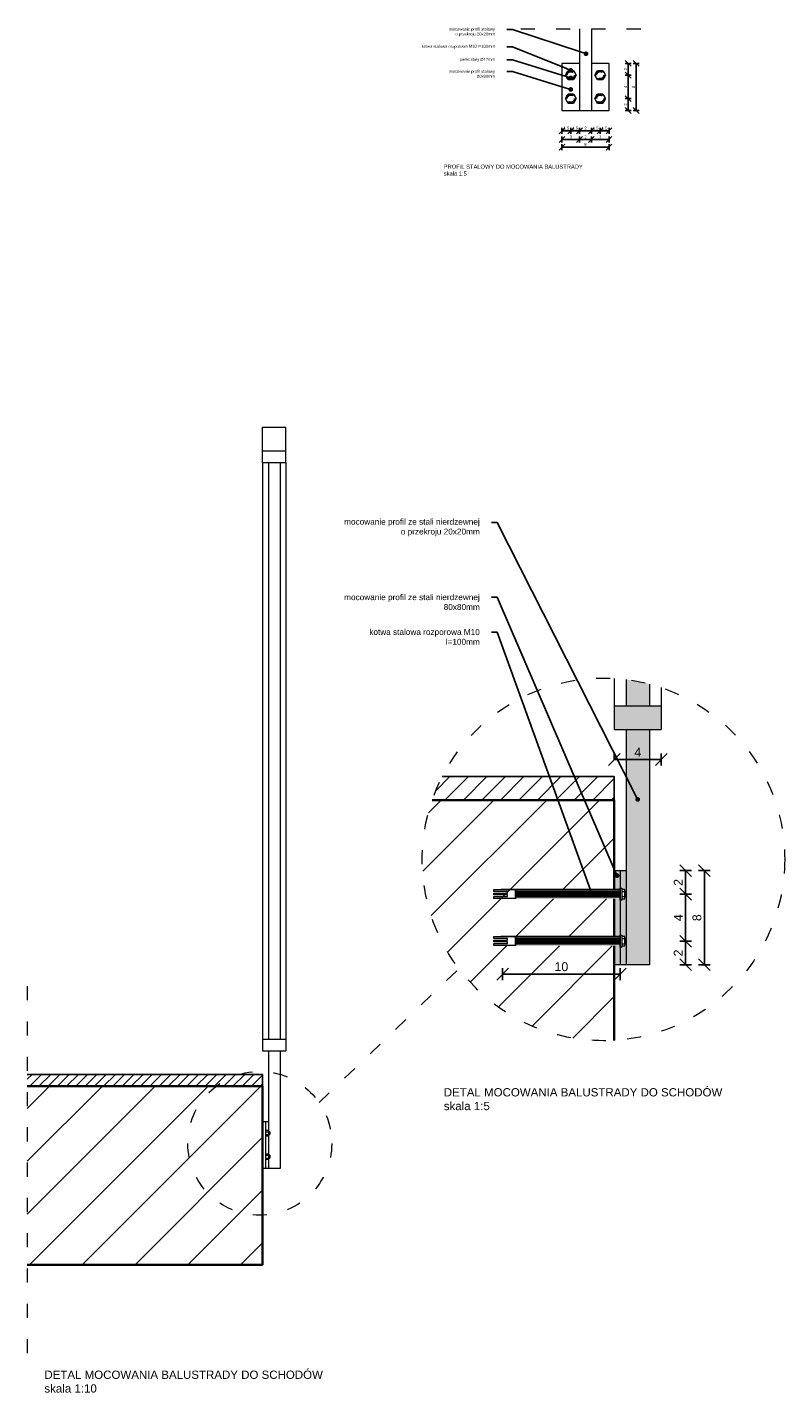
# Model space of a CAD drawing. Header units: millimetres. Extents: x -2720 to 125583, y -8970 to 34912.
# Tile 96 of 105: x 66682 to 66811, y 24454 to 24686. Entities that reach past the tile are written whole.
import ezdxf
from ezdxf import colors
from ezdxf.entities.mleader import LeaderData, LeaderLine
from ezdxf.math import Vec2, Vec3

# ---------------------------------------------------------------- set-up
doc = ezdxf.new("R2010")
doc.units = ezdxf.units.MM
for name, pattern in [('1', [0]), ('ACAD_ISO03W100', [30, 12, -18]), ('HIDDEN', [1.905, 1.27, -0.635])]:
    doc.linetypes.add(name, pattern=pattern)
for name, color, linetype, lineweight in [('01 wymiary wewnętrzne MP', 250, 'Continuous', 9), ('A - Schody', 251, 'Continuous', 13), ('A - widok', 251, 'Continuous', 5), ('A - Ściany konstrukcyjne', 3, 'Continuous', 35), ('A_WYMIAROWANIE', 7, 'Continuous', 9)]:
    doc.layers.add(name, color=color, linetype=linetype, lineweight=lineweight)
doc.layers.add('A - hatch', color=253, linetype='Continuous', lineweight=5, transparency=0.6)
doc.layers.add('A_HATCH', color=7, linetype='Continuous', lineweight=5, true_color=0x999999)
doc.layers.add('A_tynk', color=4, linetype='Continuous')
doc.styles.get("Standard").update_dxf_attribs({"font": 'arial.ttf'})
doc.dimstyles.new('DO WNETRZ', dxfattribs={"dimtxt": 6, "dimasz": 6, "dimexe": 3, "dimexo": 3, "dimgap": 2, "dimtad": 1, "dimdec": 1, "dimtxsty": 'Standard', "dimblk": 'OBLIQUE', "dimcen": 2.5, "dimadec": 0, "dimazin": 0, "dimtfac": 1, "dimtdec": 1, "dimtix": 1, "dimtmove": 0, "dimatfit": 3, "dimldrblk": 'OBLIQUE', "dimfxl": 4, "dimfxlon": 1, "dimarcsym": 0})

# ---------------------------------------------------------------- blocks, each defined once
blk = doc.blocks.new('_Dot')
at = {"color": 0, "linetype": 'ByBlock', "lineweight": -2}
blk.add_line((-0.5, 0), (-1, 0), dxfattribs=at)
at = {"color": 0, "linetype": 'ByBlock', "const_width": 0.5}
blk.add_lwpolyline([(-0.25, 0, 1), (0.25, 0, 1)], format="xyb", close=True, dxfattribs=at)
blk = doc.blocks.new('_Oblique')
at = {"color": 0, "linetype": 'ByBlock', "lineweight": -2}
blk.add_line((-0.5, -0.5), (0.5, 0.5), dxfattribs=at)
blk = doc.blocks.new('*D894')
at = {"layer": 'A_WYMIAROWANIE', "color": 0, "lineweight": -2, "transparency": 16777216}
for p, q in [((66796.54, 24542.54), (66798.54, 24542.54)), ((66797.54, 24526.54), (66797.54, 24542.54)), ((66796.54, 24526.54), (66798.54, 24526.54))]:
    blk.add_line(p, q, dxfattribs=at)
at = {"layer": 'Defpoints', "color": 0, "transparency": 16777216}
for p in [(66784.45, 24542.54), (66797.54, 24542.54), (66784.45, 24526.54)]:
    blk.add_point(p, dxfattribs=at)
at = {"layer": 'A_WYMIAROWANIE', "color": 0, "lineweight": -2, "transparency": 16777216, "xscale": 2, "yscale": 2, "zscale": 2}
for p, rotation in [((66797.54, 24542.54), 90), ((66797.54, 24526.54), 270)]:
    blk.add_blockref('_Oblique', p, dxfattribs=dict(at, rotation=rotation))
at = {"layer": 'A_WYMIAROWANIE', "color": 0, "transparency": 16777216, "insert": (66796.27, 24534.54), "char_height": 1.5, "attachment_point": 5, "rotation": 90}
blk.add_mtext('8', dxfattribs=at)
blk = doc.blocks.new('*D895')
at = {"layer": 'A_WYMIAROWANIE', "color": 0, "lineweight": -2, "transparency": 16777216}
for p, q in [((66793.34, 24542.54), (66795.34, 24542.54)), ((66794.34, 24542.54), (66794.34, 24538.54)), ((66793.34, 24538.54), (66795.34, 24538.54))]:
    blk.add_line(p, q, dxfattribs=at)
at = {"layer": 'Defpoints', "color": 0, "transparency": 16777216}
for p in [(66784.45, 24542.54), (66786.95, 24538.54), (66794.34, 24538.54)]:
    blk.add_point(p, dxfattribs=at)
at = {"layer": 'A_WYMIAROWANIE', "color": 0, "lineweight": -2, "transparency": 16777216, "xscale": 2, "yscale": 2, "zscale": 2}
for p, rotation in [((66794.34, 24542.54), 90), ((66794.34, 24538.54), 270)]:
    blk.add_blockref('_Oblique', p, dxfattribs=dict(at, rotation=rotation))
at = {"layer": 'A_WYMIAROWANIE', "color": 0, "transparency": 16777216, "insert": (66793.08, 24540.54), "char_height": 1.5, "attachment_point": 5, "rotation": 90}
blk.add_mtext('2', dxfattribs=at)
blk = doc.blocks.new('*D896')
at = {"layer": 'A_WYMIAROWANIE', "color": 0, "lineweight": -2, "transparency": 16777216}
for p, q in [((66793.34, 24538.54), (66795.34, 24538.54)), ((66794.34, 24538.54), (66794.34, 24530.54)), ((66793.34, 24530.54), (66795.34, 24530.54))]:
    blk.add_line(p, q, dxfattribs=at)
at = {"layer": 'Defpoints', "color": 0, "transparency": 16777216}
for p in [(66784.71, 24538.54), (66784.71, 24530.54), (66794.34, 24530.54)]:
    blk.add_point(p, dxfattribs=at)
at = {"layer": 'A_WYMIAROWANIE', "color": 0, "lineweight": -2, "transparency": 16777216, "xscale": 2, "yscale": 2, "zscale": 2}
for p, rotation in [((66794.34, 24538.54), 90), ((66794.34, 24530.54), 270)]:
    blk.add_blockref('_Oblique', p, dxfattribs=dict(at, rotation=rotation))
at = {"layer": 'A_WYMIAROWANIE', "color": 0, "transparency": 16777216, "insert": (66793.09, 24534.54), "char_height": 1.5, "attachment_point": 5, "rotation": 90}
blk.add_mtext('4', dxfattribs=at)
blk = doc.blocks.new('*D909')
at = {"layer": 'A_WYMIAROWANIE', "color": 0, "lineweight": -2, "transparency": 16777216}
for p, q in [((66793.34, 24530.54), (66795.34, 24530.54)), ((66794.34, 24530.54), (66794.34, 24526.54)), ((66793.34, 24526.54), (66795.34, 24526.54))]:
    blk.add_line(p, q, dxfattribs=at)
at = {"layer": 'Defpoints', "color": 0, "transparency": 16777216}
for p in [(66784.71, 24530.54), (66788.21, 24526.54), (66794.34, 24526.54)]:
    blk.add_point(p, dxfattribs=at)
at = {"layer": 'A_WYMIAROWANIE', "color": 0, "lineweight": -2, "transparency": 16777216, "xscale": 2, "yscale": 2, "zscale": 2}
for p, rotation in [((66794.34, 24530.54), 90), ((66794.34, 24526.54), 270)]:
    blk.add_blockref('_Oblique', p, dxfattribs=dict(at, rotation=rotation))
at = {"layer": 'A_WYMIAROWANIE', "color": 0, "transparency": 16777216, "insert": (66793.08, 24528.54), "char_height": 1.5, "attachment_point": 5, "rotation": 90}
blk.add_mtext('2', dxfattribs=at)
blk = doc.blocks.new('*D897')
at = {"layer": 'A_WYMIAROWANIE', "color": 0, "lineweight": -2, "transparency": 16777216}
for p, q in [((66763.21, 24525.94), (66763.21, 24523.94)), ((66763.21, 24524.94), (66783.21, 24524.94)), ((66783.21, 24525.94), (66783.21, 24523.94))]:
    blk.add_line(p, q, dxfattribs=at)
at = {"layer": 'Defpoints', "color": 0, "transparency": 16777216}
for p in [(66763.21, 24531.04), (66783.21, 24531.04), (66783.21, 24524.94)]:
    blk.add_point(p, dxfattribs=at)
at = {"layer": 'A_WYMIAROWANIE', "color": 0, "lineweight": -2, "transparency": 16777216, "xscale": 2, "yscale": 2, "zscale": 2, "rotation": 180}
blk.add_blockref('_Oblique', (66763.21, 24524.94), dxfattribs=at)
at = {"layer": 'A_WYMIAROWANIE', "color": 0, "lineweight": -2, "transparency": 16777216, "xscale": 2, "yscale": 2, "zscale": 2}
blk.add_blockref('_Oblique', (66783.21, 24524.94), dxfattribs=at)
at = {"layer": 'A_WYMIAROWANIE', "color": 0, "transparency": 16777216, "insert": (66773.21, 24526.2), "char_height": 1.5, "attachment_point": 5}
blk.add_mtext('10', dxfattribs=at)
blk = doc.blocks.new('*D910')
at = {"layer": 'A_WYMIAROWANIE', "color": 0, "lineweight": -2, "transparency": 16777216}
for p, q in [((66782.21, 24561.43), (66782.21, 24562.43)), ((66782.21, 24561.43), (66790.21, 24561.43)), ((66790.21, 24562.43), (66790.21, 24560.43))]:
    blk.add_line(p, q, dxfattribs=at)
at = {"layer": 'Defpoints', "color": 0, "transparency": 16777216}
for p in [(66790.21, 24566.54), (66790.21, 24561.43), (66782.21, 24558.54)]:
    blk.add_point(p, dxfattribs=at)
at = {"layer": 'A_WYMIAROWANIE', "color": 0, "lineweight": -2, "transparency": 16777216, "xscale": 2, "yscale": 2, "zscale": 2, "rotation": 180}
blk.add_blockref('_Oblique', (66782.21, 24561.43), dxfattribs=at)
at = {"layer": 'A_WYMIAROWANIE', "color": 0, "lineweight": -2, "transparency": 16777216, "xscale": 2, "yscale": 2, "zscale": 2}
blk.add_blockref('_Oblique', (66790.21, 24561.43), dxfattribs=at)
at = {"layer": 'A_WYMIAROWANIE', "color": 0, "transparency": 16777216, "insert": (66786.21, 24562.68), "char_height": 1.5, "attachment_point": 5}
blk.add_mtext('4', dxfattribs=at)
blk = doc.blocks.new('*D898')
at = {"layer": 'A_WYMIAROWANIE', "color": 0, "lineweight": -2, "transparency": 16777216}
for p, q in [((66784.08, 24679.77), (66785.08, 24679.77)), ((66784.58, 24679.77), (66784.58, 24677.77)), ((66784.08, 24677.77), (66785.08, 24677.77))]:
    blk.add_line(p, q, dxfattribs=at)
at = {"layer": 'Defpoints', "color": 0, "transparency": 16777216}
for p in [(66778.86, 24679.77), (66777.36, 24677.77), (66784.58, 24677.77)]:
    blk.add_point(p, dxfattribs=at)
at = {"layer": 'A_WYMIAROWANIE', "color": 0, "lineweight": -2, "transparency": 16777216}
for p, rotation in [((66784.58, 24679.77), 90), ((66784.58, 24677.77), 270)]:
    blk.add_blockref('_Oblique', p, dxfattribs=dict(at, rotation=rotation))
at = {"layer": 'A_WYMIAROWANIE', "color": 0, "transparency": 16777216, "insert": (66784.13, 24678.77), "char_height": 0.5, "attachment_point": 5, "rotation": 90}
blk.add_mtext('2', dxfattribs=at)
blk = doc.blocks.new('*D899')
at = {"layer": 'A_WYMIAROWANIE', "color": 0, "lineweight": -2, "transparency": 16777216}
for p, q in [((66784.08, 24677.77), (66785.08, 24677.77)), ((66784.58, 24677.77), (66784.58, 24673.77)), ((66784.08, 24673.77), (66785.08, 24673.77))]:
    blk.add_line(p, q, dxfattribs=at)
at = {"layer": 'Defpoints', "color": 0, "transparency": 16777216}
for p in [(66777.36, 24677.77), (66777.36, 24673.77), (66784.58, 24673.77)]:
    blk.add_point(p, dxfattribs=at)
at = {"layer": 'A_WYMIAROWANIE', "color": 0, "lineweight": -2, "transparency": 16777216}
for p, rotation in [((66784.58, 24677.77), 90), ((66784.58, 24673.77), 270)]:
    blk.add_blockref('_Oblique', p, dxfattribs=dict(at, rotation=rotation))
at = {"layer": 'A_WYMIAROWANIE', "color": 0, "transparency": 16777216, "insert": (66784.13, 24675.77), "char_height": 0.5, "attachment_point": 5, "rotation": 90}
blk.add_mtext('4', dxfattribs=at)
blk = doc.blocks.new('*D900')
at = {"layer": 'A_WYMIAROWANIE', "color": 0, "lineweight": -2, "transparency": 16777216}
for p, q in [((66784.08, 24673.77), (66785.08, 24673.77)), ((66784.58, 24673.77), (66784.58, 24671.77)), ((66784.08, 24671.77), (66785.08, 24671.77))]:
    blk.add_line(p, q, dxfattribs=at)
at = {"layer": 'Defpoints', "color": 0, "transparency": 16777216}
for p in [(66777.36, 24673.77), (66775.86, 24671.77), (66784.58, 24671.77)]:
    blk.add_point(p, dxfattribs=at)
at = {"layer": 'A_WYMIAROWANIE', "color": 0, "lineweight": -2, "transparency": 16777216}
for p, rotation in [((66784.58, 24673.77), 90), ((66784.58, 24671.77), 270)]:
    blk.add_blockref('_Oblique', p, dxfattribs=dict(at, rotation=rotation))
at = {"layer": 'A_WYMIAROWANIE', "color": 0, "transparency": 16777216, "insert": (66784.13, 24672.77), "char_height": 0.5, "attachment_point": 5, "rotation": 90}
blk.add_mtext('2', dxfattribs=at)
blk = doc.blocks.new('*D901')
at = {"layer": 'A_WYMIAROWANIE', "color": 0, "lineweight": -2, "transparency": 16777216}
for p, q in [((66785.44, 24679.77), (66786.44, 24679.77)), ((66785.94, 24679.77), (66785.94, 24671.77)), ((66785.44, 24671.77), (66786.44, 24671.77))]:
    blk.add_line(p, q, dxfattribs=at)
at = {"layer": 'Defpoints', "color": 0, "transparency": 16777216}
for p in [(66778.02, 24679.77), (66778.02, 24671.77), (66785.94, 24671.77)]:
    blk.add_point(p, dxfattribs=at)
at = {"layer": 'A_WYMIAROWANIE', "color": 0, "lineweight": -2, "transparency": 16777216}
for p, rotation in [((66785.94, 24679.77), 90), ((66785.94, 24671.77), 270)]:
    blk.add_blockref('_Oblique', p, dxfattribs=dict(at, rotation=rotation))
at = {"layer": 'A_WYMIAROWANIE', "color": 0, "transparency": 16777216, "insert": (66785.49, 24675.77), "char_height": 0.5, "attachment_point": 5, "rotation": 90}
blk.add_mtext('8', dxfattribs=at)
blk = doc.blocks.new('*D911')
at = {"layer": 'A_WYMIAROWANIE', "color": 0, "lineweight": -2, "transparency": 16777216}
for p, q in [((66773.31, 24668.79), (66773.31, 24667.79)), ((66773.31, 24668.29), (66774.81, 24668.29)), ((66774.81, 24668.79), (66774.81, 24667.79))]:
    blk.add_line(p, q, dxfattribs=at)
at = {"layer": 'Defpoints', "color": 0, "transparency": 16777216}
for p in [(66774.81, 24673.77), (66773.31, 24671.77), (66774.81, 24668.29)]:
    blk.add_point(p, dxfattribs=at)
at = {"layer": 'A_WYMIAROWANIE', "color": 0, "lineweight": -2, "transparency": 16777216, "rotation": 180}
blk.add_blockref('_Oblique', (66773.31, 24668.29), dxfattribs=at)
at = {"layer": 'A_WYMIAROWANIE', "color": 0, "lineweight": -2, "transparency": 16777216}
blk.add_blockref('_Oblique', (66774.81, 24668.29), dxfattribs=at)
at = {"layer": 'A_WYMIAROWANIE', "color": 0, "transparency": 16777216, "insert": (66774.06, 24668.75), "char_height": 0.5, "attachment_point": 5}
blk.add_mtext('1.5', dxfattribs=at)
blk = doc.blocks.new('*D912')
at = {"layer": 'A_WYMIAROWANIE', "color": 0, "lineweight": -2, "transparency": 16777216}
for p, q in [((66774.81, 24668.79), (66774.81, 24667.79)), ((66774.81, 24668.29), (66776.31, 24668.29)), ((66776.31, 24668.79), (66776.31, 24667.79))]:
    blk.add_line(p, q, dxfattribs=at)
at = {"layer": 'Defpoints', "color": 0, "transparency": 16777216}
for p in [(66774.81, 24673.77), (66776.31, 24671.77), (66776.31, 24668.29)]:
    blk.add_point(p, dxfattribs=at)
at = {"layer": 'A_WYMIAROWANIE', "color": 0, "lineweight": -2, "transparency": 16777216, "rotation": 180}
blk.add_blockref('_Oblique', (66774.81, 24668.29), dxfattribs=at)
at = {"layer": 'A_WYMIAROWANIE', "color": 0, "lineweight": -2, "transparency": 16777216}
blk.add_blockref('_Oblique', (66776.31, 24668.29), dxfattribs=at)
at = {"layer": 'A_WYMIAROWANIE', "color": 0, "transparency": 16777216, "insert": (66775.56, 24668.75), "char_height": 0.5, "attachment_point": 5}
blk.add_mtext('1.5', dxfattribs=at)
blk = doc.blocks.new('*D902')
at = {"layer": 'A_WYMIAROWANIE', "color": 0, "lineweight": -2, "transparency": 16777216}
for p, q in [((66778.31, 24668.79), (66778.31, 24667.79)), ((66778.31, 24668.29), (66779.81, 24668.29)), ((66779.81, 24668.79), (66779.81, 24667.79))]:
    blk.add_line(p, q, dxfattribs=at)
at = {"layer": 'Defpoints', "color": 0, "transparency": 16777216}
for p in [(66779.81, 24673.77), (66778.31, 24671.77), (66779.81, 24668.29)]:
    blk.add_point(p, dxfattribs=at)
at = {"layer": 'A_WYMIAROWANIE', "color": 0, "lineweight": -2, "transparency": 16777216, "rotation": 180}
blk.add_blockref('_Oblique', (66778.31, 24668.29), dxfattribs=at)
at = {"layer": 'A_WYMIAROWANIE', "color": 0, "lineweight": -2, "transparency": 16777216}
blk.add_blockref('_Oblique', (66779.81, 24668.29), dxfattribs=at)
at = {"layer": 'A_WYMIAROWANIE', "color": 0, "transparency": 16777216, "insert": (66779.06, 24668.75), "char_height": 0.5, "attachment_point": 5}
blk.add_mtext('1.5', dxfattribs=at)
blk = doc.blocks.new('*D903')
at = {"layer": 'A_WYMIAROWANIE', "color": 0, "lineweight": -2, "transparency": 16777216}
for p, q in [((66779.81, 24668.79), (66779.81, 24667.79)), ((66779.81, 24668.29), (66781.31, 24668.29)), ((66781.31, 24668.79), (66781.31, 24667.79))]:
    blk.add_line(p, q, dxfattribs=at)
at = {"layer": 'Defpoints', "color": 0, "transparency": 16777216}
for p in [(66779.81, 24673.77), (66781.31, 24671.77), (66781.31, 24668.29)]:
    blk.add_point(p, dxfattribs=at)
at = {"layer": 'A_WYMIAROWANIE', "color": 0, "lineweight": -2, "transparency": 16777216, "rotation": 180}
blk.add_blockref('_Oblique', (66779.81, 24668.29), dxfattribs=at)
at = {"layer": 'A_WYMIAROWANIE', "color": 0, "lineweight": -2, "transparency": 16777216}
blk.add_blockref('_Oblique', (66781.31, 24668.29), dxfattribs=at)
at = {"layer": 'A_WYMIAROWANIE', "color": 0, "transparency": 16777216, "insert": (66780.56, 24668.75), "char_height": 0.5, "attachment_point": 5}
blk.add_mtext('1.5', dxfattribs=at)
blk = doc.blocks.new('*D904')
at = {"layer": 'A_WYMIAROWANIE', "color": 0, "lineweight": -2, "transparency": 16777216}
for p, q in [((66776.31, 24668.79), (66776.31, 24667.79)), ((66776.31, 24668.29), (66778.31, 24668.29)), ((66778.31, 24668.79), (66778.31, 24667.79))]:
    blk.add_line(p, q, dxfattribs=at)
at = {"layer": 'Defpoints', "color": 0, "transparency": 16777216}
for p in [(66776.31, 24671.77), (66778.31, 24671.77), (66778.31, 24668.29)]:
    blk.add_point(p, dxfattribs=at)
at = {"layer": 'A_WYMIAROWANIE', "color": 0, "lineweight": -2, "transparency": 16777216, "rotation": 180}
blk.add_blockref('_Oblique', (66776.31, 24668.29), dxfattribs=at)
at = {"layer": 'A_WYMIAROWANIE', "color": 0, "lineweight": -2, "transparency": 16777216}
blk.add_blockref('_Oblique', (66778.31, 24668.29), dxfattribs=at)
at = {"layer": 'A_WYMIAROWANIE', "color": 0, "transparency": 16777216, "insert": (66777.31, 24668.74), "char_height": 0.5, "attachment_point": 5}
blk.add_mtext('2', dxfattribs=at)
blk = doc.blocks.new('*D906')
at = {"layer": 'A_WYMIAROWANIE', "color": 0, "lineweight": -2, "transparency": 16777216}
for p, q in [((66776.31, 24667.33), (66776.31, 24666.33)), ((66776.31, 24666.83), (66778.31, 24666.83)), ((66778.31, 24667.33), (66778.31, 24666.33))]:
    blk.add_line(p, q, dxfattribs=at)
at = {"layer": 'Defpoints', "color": 0, "transparency": 16777216}
for p in [(66776.31, 24673.46), (66778.31, 24673.46), (66778.31, 24666.83)]:
    blk.add_point(p, dxfattribs=at)
at = {"layer": 'A_WYMIAROWANIE', "color": 0, "lineweight": -2, "transparency": 16777216, "rotation": 180}
blk.add_blockref('_Oblique', (66776.31, 24666.83), dxfattribs=at)
at = {"layer": 'A_WYMIAROWANIE', "color": 0, "lineweight": -2, "transparency": 16777216}
blk.add_blockref('_Oblique', (66778.31, 24666.83), dxfattribs=at)
at = {"layer": 'A_WYMIAROWANIE', "color": 0, "transparency": 16777216, "insert": (66777.31, 24667.28), "char_height": 0.5, "attachment_point": 5}
blk.add_mtext('2', dxfattribs=at)
blk = doc.blocks.new('*D908')
at = {"layer": 'A_WYMIAROWANIE', "color": 0, "lineweight": -2, "transparency": 16777216}
for p, q in [((66773.31, 24666.02), (66773.31, 24665.02)), ((66781.31, 24666.02), (66781.31, 24665.02)), ((66773.31, 24665.52), (66781.31, 24665.52))]:
    blk.add_line(p, q, dxfattribs=at)
at = {"layer": 'Defpoints', "color": 0, "transparency": 16777216}
for p in [(66773.31, 24674.83), (66781.31, 24674.83), (66781.31, 24665.52)]:
    blk.add_point(p, dxfattribs=at)
at = {"layer": 'A_WYMIAROWANIE', "color": 0, "lineweight": -2, "transparency": 16777216, "rotation": 180}
blk.add_blockref('_Oblique', (66773.31, 24665.52), dxfattribs=at)
at = {"layer": 'A_WYMIAROWANIE', "color": 0, "lineweight": -2, "transparency": 16777216}
blk.add_blockref('_Oblique', (66781.31, 24665.52), dxfattribs=at)
at = {"layer": 'A_WYMIAROWANIE', "color": 0, "transparency": 16777216, "insert": (66777.31, 24665.98), "char_height": 0.5, "attachment_point": 5}
blk.add_mtext('8', dxfattribs=at)

msp = doc.modelspace()

# ---------------------------------------------------------------- hatches: boundary and pattern name
at = {"layer": 'A - hatch', "transparency": 33554534}
h = msp.add_hatch(color=2, dxfattribs=at)
h.dxf.hatch_style = 1
h.paths.add_polyline_path([(66788.21, 24574.25, 0.033085), (66784.21, 24575.03), (66784.21, 24570.54), (66788.21, 24570.54)])
at = {"layer": 'A - hatch', "transparency": 33554610}
h = msp.add_hatch(color=2, dxfattribs=at)
h.dxf.hatch_style = 1
h.paths.add_polyline_path([(66790.21, 24566.54), (66790.21, 24570.54), (66782.21, 24570.54), (66782.21, 24566.54)])
at = {"layer": 'A - hatch', "transparency": 33554534}
h = msp.add_hatch(color=2, dxfattribs=at)
h.dxf.hatch_style = 1
h.paths.add_polyline_path([(66788.21, 24566.54), (66784.21, 24566.54), (66784.21, 24538.93), (66784.27, 24538.93), (66784.27, 24538.15), (66784.21, 24538.15), (66784.21, 24537.54), (66784.21, 24530.93), (66784.27, 24530.93), (66784.27, 24530.15), (66784.21, 24530.15), (66784.21, 24529.54), (66784.21, 24526.54), (66788.21, 24526.54), (66788.21, 24542.54)])
at = {"layer": 'A - hatch', "transparency": 33554687}
h = msp.add_hatch(dxfattribs=at)
h.set_pattern_fill('ANSI31', color=256, scale=0.7)
h.set_pattern_definition([(45, (14741.2034, 21156.5015), (-1.57154482, 1.57154482), [])])
h.paths.add_polyline_path([(66752.96, 24558.54, 0.035335), (66751.25, 24554.54), (66782.21, 24554.54), (66782.21, 24558.54)])
at = {"layer": 'A - hatch', "transparency": 33554610}
h = msp.add_hatch(color=2, dxfattribs=at)
h.dxf.hatch_style = 1
h.paths.add_polyline_path([(66783.21, 24542.54), (66782.21, 24542.54), (66782.21, 24539.34), (66783.21, 24539.34)])
h.paths.add_polyline_path([(66783.21, 24537.74), (66782.21, 24537.74), (66782.21, 24531.34), (66783.21, 24531.34)])
h.paths.add_polyline_path([(66782.21, 24526.54), (66783.21, 24526.54), (66783.21, 24529.74), (66782.21, 24529.74)])
at = {"layer": 'A - hatch', "transparency": 33554534}
h = msp.add_hatch(color=2, dxfattribs=at)
h.dxf.hatch_style = 1
h.paths.add_polyline_path([(66784.21, 24530.15), (66783.98, 24530.15), (66783.98, 24529.74), (66783.5, 24529.74), (66783.5, 24529.52), (66783.21, 24529.52), (66783.21, 24526.54), (66784.21, 24526.54)])
h.paths.add_polyline_path([(66783.21, 24531.54), (66783.5, 24531.55), (66783.5, 24531.34), (66783.98, 24531.34), (66783.98, 24530.93), (66784.21, 24530.93), (66784.21, 24538.15), (66783.98, 24538.15), (66783.98, 24537.74), (66783.5, 24537.74), (66783.5, 24537.52), (66783.21, 24537.52)])
h.paths.add_polyline_path([(66784.21, 24542.54), (66783.21, 24542.54), (66783.21, 24539.55), (66783.5, 24539.55), (66783.5, 24539.34), (66783.98, 24539.34), (66783.98, 24538.93), (66784.21, 24538.93)])
at = {"layer": 'A - hatch', "transparency": 33554610}
h = msp.add_hatch(color=2, dxfattribs=at)
h.dxf.hatch_style = 1
h.paths.add_polyline_path([(66765.38, 24538.04), (66765.38, 24539.04), (66783.21, 24539.04), (66783.21, 24539.34), (66765.38, 24539.34), (66765.38, 24537.74), (66783.21, 24537.74), (66783.21, 24538.04)])
at = {"layer": 'A - hatch', "linetype": '1', "true_color": 0x939598, "transparency": 33554648}
h = msp.add_hatch(dxfattribs=at)
h.set_pattern_fill('ANSI31', color=252, scale=0.05, angle=230)
h.set_pattern_definition([(275, (14741.20336, 21156.5015), (0.1581459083, 0.01383597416), [])])
h.paths.add_polyline_path([(66783.21, 24531.04), (66765.38, 24531.07), (66765.38, 24530.07), (66783.21, 24530.04)])
h.paths.add_polyline_path([(66765.38, 24539.04), (66783.21, 24539.04), (66783.21, 24538.04), (66765.38, 24538.04)])
h = msp.add_hatch(dxfattribs=at)
h.set_pattern_fill('ANSI31', color=252, scale=0.048619, angle=410)
h.set_pattern_definition([(95, (70260.74706, -44967.98147), (-0.15377782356, -0.01345381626), [])])
h.paths.add_polyline_path([(66783.98, 24538.93), (66783.98, 24538.15), (66784.27, 24538.15), (66784.27, 24538.93)])
at = {"layer": 'A - hatch', "transparency": 33554610}
h = msp.add_hatch(color=2, dxfattribs=at)
h.dxf.hatch_style = 1
h.paths.add_polyline_path([(66765.38, 24530.04), (66765.38, 24531.04), (66783.21, 24531.04), (66783.21, 24531.34), (66765.38, 24531.34), (66765.38, 24529.74), (66783.21, 24529.74), (66783.21, 24530.04)])
at = {"layer": 'A - hatch', "linetype": '1', "true_color": 0x939598, "transparency": 33554648}
h = msp.add_hatch(dxfattribs=at)
h.set_pattern_fill('ANSI31', color=252, scale=0.048619, angle=410)
h.set_pattern_definition([(95, (70260.74706, -44975.98147), (-0.15377782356, -0.01345381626), [])])
h.paths.add_polyline_path([(66783.98, 24530.93), (66783.98, 24530.15), (66784.27, 24530.15), (66784.27, 24530.93)])
at = {"layer": 'A - hatch', "transparency": 33554687}
h = msp.add_hatch(dxfattribs=at)
h.set_pattern_fill('ANSI31', color=256, scale=0.35)
h.set_pattern_definition([(45, (14741.2034, 21156.5015), (-0.78577241, 0.78577241), [])])
h.paths.add_polyline_path([(66714.52, 24505.91, -0.091379), (66718.47, 24507.91), (66682.37, 24507.91), (66682.37, 24505.91)])
h.paths.add_polyline_path([(66718.47, 24507.91, 0.091379), (66714.52, 24505.91), (66722.37, 24505.91), (66722.37, 24507.91)])
at = {"layer": 'A_HATCH'}
h = msp.add_hatch(dxfattribs=at)
h.set_pattern_fill('ANSI31', color=256, scale=2)
h.paths.add_polyline_path([(66782.21, 24539.34), (66782.21, 24554.54), (66751.25, 24554.54, 0.083566), (66749.56, 24544.45, 0.431794), (66782.21, 24513.68), (66782.21, 24529.74), (66762.91, 24529.74), (66762.91, 24531.34), (66782.21, 24531.34), (66782.21, 24537.74), (66765.08, 24537.74), (66765.08, 24539.34)])
h = msp.add_hatch(dxfattribs=at)
h.set_pattern_fill('ANSI31', color=256, scale=2)
h.paths.add_polyline_path([(66709.69, 24496.18, -0.234269), (66714.52, 24505.91), (66682.37, 24505.91), (66682.37, 24475.53), (66722.37, 24475.53), (66722.37, 24483.96, -0.425141)])
h.paths.add_polyline_path([(66709.69, 24496.18, 0.425141), (66722.37, 24483.96), (66722.37, 24505.91), (66714.52, 24505.91, 0.234269)], flags=17)

# ---------------------------------------------------------------- linework, layer by layer
at = {"layer": '01 wymiary wewnętrzne MP', "linetype": 'HIDDEN'}
for centre in [(66774.81, 24677.77), (66779.81, 24677.77), (66774.81, 24673.77), (66779.81, 24673.77)]:
    msp.add_circle(centre, 0.6, dxfattribs=at)
at = {"layer": 'A - Schody', "ltscale": 10}
for p, q in [((66776.31, 24685.65), (66776.31, 24671.77)), ((66778.31, 24685.65), (66778.31, 24671.77)), ((66773.31, 24679.77), (66773.31, 24671.77)), ((66776.31, 24679.77), (66773.31, 24679.77)), ((66781.31, 24679.77), (66778.31, 24679.77)), ((66781.31, 24671.77), (66781.31, 24679.77)), ((66773.31, 24671.77), (66781.31, 24671.77)), ((66722.37, 24611.91), (66722.37, 24617.91)), ((66722.37, 24617.91), (66726.37, 24617.91)), ((66726.37, 24611.91), (66726.37, 24617.91)), ((66722.37, 24613.91), (66726.37, 24613.91)), ((66722.37, 24611.91), (66726.37, 24611.91)), ((66722.37, 24611.91), (66722.37, 24511.91)), ((66723.37, 24611.91), (66723.37, 24513.91)), ((66725.37, 24611.91), (66725.37, 24513.91)), ((66726.37, 24611.91), (66726.37, 24511.91)), ((66782.21, 24575.21), (66782.21, 24566.54)), ((66784.21, 24575.03), (66784.21, 24570.54)), ((66788.21, 24574.25), (66788.21, 24570.54)), ((66790.21, 24573.66), (66790.21, 24566.54)), ((66782.21, 24570.54), (66790.21, 24570.54)), ((66782.21, 24566.54), (66790.21, 24566.54)), ((66784.21, 24566.54), (66784.21, 24526.54)), ((66788.21, 24566.54), (66788.21, 24542.54)), ((66782.21, 24542.54), (66784.21, 24542.54)), ((66783.21, 24542.54), (66783.21, 24526.54)), ((66788.21, 24542.54), (66788.21, 24526.54)), ((66783.21, 24539.34), (66762.91, 24539.34)), ((66765.38, 24537.74), (66765.38, 24539.34)), ((66783.21, 24531.34), (66762.91, 24531.34)), ((66765.38, 24529.74), (66765.38, 24531.34)), ((66788.21, 24526.54), (66782.21, 24526.54)), ((66722.37, 24513.91), (66726.37, 24513.91)), ((66722.37, 24511.91), (66726.37, 24511.91)), ((66723.37, 24511.91), (66723.37, 24491.91)), ((66725.37, 24511.91), (66725.37, 24499.91)), ((66722.37, 24499.91), (66723.37, 24499.91)), ((66722.87, 24499.91), (66722.87, 24491.91)), ((66725.37, 24499.91), (66725.37, 24491.91)), ((66725.37, 24491.91), (66722.37, 24491.91))]:
    msp.add_line(p, q, dxfattribs=at)
at = {"layer": 'A - widok', "linetype": 'ACAD_ISO03W100', "ltscale": 0.2}
for p, q in [((66766.31, 24685.65), (66788.31, 24685.65)), ((66731.99, 24503.12), (66755.79, 24525.86)), ((66682.37, 24522.91), (66682.37, 24460.53))]:
    msp.add_line(p, q, dxfattribs=at)
at = {"layer": 'A - widok'}
for p, q in [((66783.21, 24539.04), (66765.38, 24539.04)), ((66765.38, 24538.04), (66765.38, 24539.04)), ((66783.21, 24538.04), (66765.38, 24538.04)), ((66783.21, 24531.04), (66765.38, 24531.04)), ((66765.38, 24530.04), (66765.38, 24531.04)), ((66783.21, 24530.04), (66765.38, 24530.04)), ((66722.87, 24498.16), (66723.37, 24498.16)), ((66722.87, 24497.66), (66723.37, 24497.66)), ((66723.62, 24498.16), (66723.37, 24498.16)), ((66723.37, 24497.66), (66723.62, 24497.66)), ((66723.62, 24498.16), (66723.62, 24497.66)), ((66722.87, 24494.16), (66723.37, 24494.16)), ((66723.62, 24494.16), (66723.37, 24494.16)), ((66723.62, 24494.16), (66723.62, 24493.66)), ((66722.87, 24493.66), (66723.37, 24493.66)), ((66723.37, 24493.66), (66723.62, 24493.66))]:
    msp.add_line(p, q, dxfattribs=at)
for points in [[(66773.89, 24677.77), (66774.35, 24678.57), (66775.27, 24678.57), (66775.74, 24677.77), (66775.27, 24676.97), (66774.35, 24676.97)], [(66778.89, 24677.77), (66779.35, 24678.57), (66780.27, 24678.57), (66780.74, 24677.77), (66780.27, 24676.97), (66779.35, 24676.97)], [(66773.89, 24673.77), (66774.35, 24674.57), (66775.27, 24674.57), (66775.74, 24673.77), (66775.27, 24672.97), (66774.35, 24672.97)], [(66778.89, 24673.77), (66779.35, 24674.57), (66780.27, 24674.57), (66780.74, 24673.77), (66780.27, 24672.97), (66779.35, 24672.97)], [(66765.38, 24537.82), (66761.71, 24537.82), (66761.71, 24538.15), (66764.02, 24538.15), (66764.02, 24538.41), (66761.71, 24538.41), (66761.71, 24538.73), (66764.02, 24538.73), (66764.02, 24538.99), (66761.71, 24538.99), (66761.71, 24539.32), (66765.38, 24539.32), (66765.38, 24537.82)], [(66783.5, 24539.55), (66783.5, 24537.52), (66783.21, 24537.52), (66783.21, 24539.55)], [(66783.5, 24539.34), (66783.5, 24537.74), (66783.98, 24537.74), (66783.98, 24539.34)], [(66783.5, 24538.95), (66783.5, 24538.12), (66783.98, 24538.12), (66783.98, 24538.95)], [(66783.98, 24538.93), (66783.98, 24538.15), (66784.27, 24538.15), (66784.27, 24538.93)], [(66765.38, 24529.82), (66761.71, 24529.82), (66761.71, 24530.15), (66764.02, 24530.15), (66764.02, 24530.41), (66761.71, 24530.41), (66761.71, 24530.73), (66764.02, 24530.73), (66764.02, 24530.99), (66761.71, 24530.99), (66761.71, 24531.32), (66765.38, 24531.32), (66765.38, 24529.82)], [(66783.5, 24531.55), (66783.5, 24529.52), (66783.21, 24529.52), (66783.21, 24531.55)], [(66783.5, 24531.34), (66783.5, 24529.74), (66783.98, 24529.74), (66783.98, 24531.34)], [(66783.5, 24530.95), (66783.5, 24530.12), (66783.98, 24530.12), (66783.98, 24530.95)], [(66783.98, 24530.93), (66783.98, 24530.15), (66784.27, 24530.15), (66784.27, 24530.93)]]:
    msp.add_lwpolyline(points, close=True, dxfattribs=at)
for points in [[(66722.87, 24498.41), (66723.37, 24498.41), (66723.37, 24497.41), (66722.87, 24497.41)], [(66722.87, 24494.41), (66723.37, 24494.41), (66723.37, 24493.41), (66722.87, 24493.41)]]:
    msp.add_lwpolyline(points, dxfattribs=at)
for centre in [(66774.81, 24677.77), (66779.81, 24677.77), (66774.81, 24673.77), (66779.81, 24673.77)]:
    msp.add_circle(centre, 0.8, dxfattribs=at)
at = {"layer": 'A - widok', "linetype": 'ACAD_ISO03W100', "ltscale": 0.2}
for centre, radius in [((66780.37, 24544.45), 30.82), ((66721.92, 24496.18), 12.23)]:
    msp.add_circle(centre, radius, dxfattribs=at)
at = {"layer": 'A - Ściany konstrukcyjne'}
for points in [[(66751.25, 24554.54), (66782.21, 24554.54), (66782.21, 24539.34)], [(66782.21, 24537.74), (66782.21, 24531.34)], [(66782.21, 24529.74), (66782.21, 24513.68)], [(66682.37, 24505.91), (66722.37, 24505.91), (66722.37, 24475.53), (66682.37, 24475.53)]]:
    msp.add_lwpolyline(points, dxfattribs=at)
at = {"layer": 'A_tynk'}
for points in [[(66782.21, 24554.54), (66782.21, 24558.54), (66752.96, 24558.54)], [(66722.37, 24505.91), (66722.37, 24507.91), (66682.37, 24507.91)]]:
    msp.add_lwpolyline(points, dxfattribs=at)

# ---------------------------------------------------------------- texts
at = {"attachment_point": 1}
for s, insert, char_height in [('PROFIL STALOWY DO MOCOWANIA BALUSTRADY\\Pskala 1:5', (66753.21, 24662.56), 0.7), ('DETAL MOCOWANIA BALUSTRADY DO SCHODÓW\\Pskala 1:5', (66753.21, 24505.56), 1.4), ('DETAL MOCOWANIA BALUSTRADY DO SCHODÓW\\Pskala 1:10', (66685.28, 24457.55), 1.4)]:
    msp.add_mtext_dynamic_manual_height_columns(s, width=171.1594, gutter_width=2.8, heights=[0], dxfattribs=dict(at, insert=insert, char_height=char_height))

# ---------------------------------------------------------------- dimensions: what is measured, and where the dimension line sits
at = {"layer": 'A_WYMIAROWANIE'}
for base, p1, p2, override, picture, middle in [((66784.58, 24677.77), (66778.86, 24679.77), (66777.36, 24677.77), {"dimtxt": 0.5, "dimasz": 1, "dimexe": 0.5, "dimexo": 0.5, "dimgap": 0.2, "dimrnd": 0.01, "dimtofl": 0, "dimfxl": 0.5}, '*D898', (66784.58, 24678.77)), ((66794.34, 24538.54), (66784.45, 24542.54), (66786.95, 24538.54), {"dimtxt": 1.5, "dimasz": 2, "dimexe": 1, "dimgap": 0.5, "dimlfac": 0.5, "dimfxl": 1}, '*D895', (66794.34, 24540.54)), ((66794.34, 24526.54), (66784.71, 24530.54), (66788.21, 24526.54), {"dimtxt": 1.5, "dimasz": 2, "dimexe": 1, "dimgap": 0.5, "dimlfac": 0.5, "dimfxl": 1}, '*D909', (66794.34, 24528.54))]:
    dim = msp.add_linear_dim(base=base, p1=p1, p2=p2, angle=90, dimstyle='DO WNETRZ', override=override, dxfattribs=at)
    dim.commit()
    dim.dimension.update_dxf_attribs({"geometry": picture, "text_midpoint": middle, "dimtype": 160})
for base, p1, p2, override, picture, middle in [((66785.94, 24671.77), (66778.02, 24679.77), (66778.02, 24671.77), {"dimtxt": 0.5, "dimasz": 1, "dimexe": 0.5, "dimexo": 0.5, "dimgap": 0.2, "dimrnd": 0.01, "dimtofl": 0, "dimfxl": 0.5}, '*D901', (66785.49, 24675.77)), ((66784.58, 24673.77), (66777.36, 24677.77), (66777.36, 24673.77), {"dimtxt": 0.5, "dimasz": 1, "dimexe": 0.5, "dimexo": 0.5, "dimgap": 0.2, "dimrnd": 0.01, "dimtofl": 0, "dimfxl": 0.5}, '*D899', (66784.13, 24675.77)), ((66784.58, 24671.77), (66777.36, 24673.77), (66775.86, 24671.77), {"dimtxt": 0.5, "dimasz": 1, "dimexe": 0.5, "dimexo": 0.5, "dimgap": 0.2, "dimrnd": 0.01, "dimtofl": 0, "dimfxl": 0.5}, '*D900', (66784.13, 24672.77)), ((66797.54, 24542.54), (66784.45, 24526.54), (66784.45, 24542.54), {"dimtxt": 1.5, "dimasz": 2, "dimexe": 1, "dimgap": 0.5, "dimlfac": 0.5, "dimfxl": 1}, '*D894', (66796.27, 24534.54)), ((66794.34, 24530.54), (66784.71, 24538.54), (66784.71, 24530.54), {"dimtxt": 1.5, "dimasz": 2, "dimexe": 1, "dimgap": 0.5, "dimlfac": 0.5, "dimfxl": 1}, '*D896', (66793.09, 24534.54))]:
    dim = msp.add_linear_dim(base=base, p1=p1, p2=p2, angle=90, dimstyle='DO WNETRZ', override=override, dxfattribs=at)
    dim.commit()
    dim.dimension.update_dxf_attribs({"geometry": picture, "text_midpoint": middle})
for base, p1, p2, override, picture, middle in [((66781.31, 24665.52), (66773.31, 24674.83), (66781.31, 24674.83), {"dimtxt": 0.5, "dimasz": 1, "dimexe": 0.5, "dimexo": 0.5, "dimgap": 0.2, "dimrnd": 0.01, "dimtmove": 1, "dimfxl": 0.5}, '*D908', (66777.31, 24665.98)), ((66778.31, 24666.83), (66776.31, 24673.46), (66778.31, 24673.46), {"dimtxt": 0.5, "dimasz": 1, "dimexe": 0.5, "dimexo": 0.5, "dimgap": 0.2, "dimrnd": 0.01, "dimtmove": 1, "dimfxl": 0.5}, '*D906', (66777.31, 24667.28)), ((66778.31, 24668.29), (66776.31, 24671.77), (66778.31, 24671.77), {"dimtxt": 0.5, "dimasz": 1, "dimexe": 0.5, "dimexo": 0.5, "dimgap": 0.2, "dimfxl": 0.5}, '*D904', (66777.31, 24668.74)), ((66790.21, 24561.43), (66782.21, 24558.54), (66790.21, 24566.54), {"dimtxt": 1.5, "dimasz": 2, "dimexe": 1, "dimgap": 0.5, "dimlfac": 0.5, "dimfxl": 1}, '*D910', (66786.21, 24562.68)), ((66783.21, 24524.94), (66763.21, 24531.04), (66783.21, 24531.04), {"dimtxt": 1.5, "dimasz": 2, "dimexe": 1, "dimgap": 0.5, "dimlfac": 0.5, "dimfxl": 1}, '*D897', (66773.21, 24526.2))]:
    dim = msp.add_linear_dim(base=base, p1=p1, p2=p2, dimstyle='DO WNETRZ', override=override, dxfattribs=at)
    dim.commit()
    dim.dimension.update_dxf_attribs({"geometry": picture, "text_midpoint": middle})
for base, p1, p2, override, picture, middle in [((66774.81, 24668.29), (66773.31, 24671.77), (66774.81, 24673.77), {"dimtxt": 0.5, "dimasz": 1, "dimexe": 0.5, "dimexo": 0.5, "dimgap": 0.2, "dimrnd": 0.01, "dimfxl": 0.5}, '*D911', (66774.06, 24668.29)), ((66776.31, 24668.29), (66774.81, 24673.77), (66776.31, 24671.77), {"dimtxt": 0.5, "dimasz": 1, "dimexe": 0.5, "dimexo": 0.5, "dimgap": 0.2, "dimrnd": 0.01, "dimfxl": 0.5}, '*D912', (66775.56, 24668.29)), ((66779.81, 24668.29), (66778.31, 24671.77), (66779.81, 24673.77), {"dimtxt": 0.5, "dimasz": 1, "dimexe": 0.5, "dimexo": 0.5, "dimgap": 0.2, "dimrnd": 0.01, "dimfxl": 0.5}, '*D902', (66779.06, 24668.29)), ((66781.31, 24668.29), (66779.81, 24673.77), (66781.31, 24671.77), {"dimtxt": 0.5, "dimasz": 1, "dimexe": 0.5, "dimexo": 0.5, "dimgap": 0.2, "dimrnd": 0.01, "dimtofl": 0, "dimfxl": 0.5}, '*D903', (66780.56, 24668.29))]:
    dim = msp.add_linear_dim(base=base, p1=p1, p2=p2, text='1.5', dimstyle='DO WNETRZ', override=override, dxfattribs=at)
    dim.commit()
    dim.dimension.update_dxf_attribs({"geometry": picture, "text_midpoint": middle, "dimtype": 160})
for base, p1, p2, override in [((66776.31, 24666.83), (66773.31, 24673.46), (66776.31, 24673.46), {"dimtxt": 0.5, "dimasz": 1, "dimexe": 0.5, "dimexo": 0.5, "dimgap": 0.2, "dimrnd": 0.01, "dimfxl": 0.5}), ((66781.31, 24666.83), (66778.31, 24673.46), (66781.31, 24673.46), {"dimtxt": 0.5, "dimasz": 1, "dimexe": 0.5, "dimexo": 0.5, "dimgap": 0.2, "dimrnd": 0.01, "dimtmove": 1, "dimfxl": 0.5})]:
    msp.add_linear_dim(base=base, p1=p1, p2=p2, dimstyle='DO WNETRZ', override=override, dxfattribs=at).render()

# ---------------------------------------------------------------- leaders
at = {"ltscale": 0.3}
ml = msp.add_multileader_mtext('Standard', dxfattribs=at)
ml.set_content('mocowanie profil stalowy\\P o przekroju 20x20mm', color=256)
ml.set_leader_properties()
ml.set_arrow_properties(name='DOT')
ml.build(insert=Vec2(0, 0))
ml.multileader.update_dxf_attribs({"arrow_head_size": 0.8})
ctx = ml.context
ctx.base_point, ctx.char_height, ctx.arrow_head_size, ctx.plane_origin = Vec3(66752.2, 24685.52), 0.5, 0.8, Vec3(66690.5, 24632.05)
ctx.text_align_type = 2
notes = []
notes.append((ctx, [(0, (1, 1, 0), (66764.87, 24685.52), (-1, 0), 0.959, [(0, [(66777.4, 24681.41)], 0, [])])]))
ctx.mtext.insert, ctx.mtext.alignment, ctx.mtext.flow_direction = Vec3(66761.91, 24685.85), 3, 5
ml = msp.add_multileader_mtext('Standard', dxfattribs=at)
ml.set_content('kotwa stalowa rozporowa M10 l=100mm', color=256)
ml.set_leader_properties()
ml.set_arrow_properties(name='DOT')
ml.build(insert=Vec2(0, 0))
ml.multileader.update_dxf_attribs({"arrow_head_size": 0.8})
ctx = ml.context
ctx.base_point, ctx.char_height, ctx.arrow_head_size, ctx.plane_origin = Vec3(66747.52, 24682.6), 0.5, 0.8, Vec3(66690.5, 24627.44)
ctx.text_align_type = 2
notes.append((ctx, [(0, (1, 1, 0), (66764.87, 24682.6), (-1, 0), 0.959, [(0, [(66774.81, 24678.57)], 0, [])])]))
ctx.mtext.insert, ctx.mtext.alignment, ctx.mtext.flow_direction = Vec3(66761.91, 24682.92), 3, 5
ml = msp.add_multileader_mtext('Standard', dxfattribs=at)
ml.set_content('punkt stały %%C12mm', color=256)
ml.set_leader_properties()
ml.set_arrow_properties(name='DOT')
ml.build(insert=Vec2(0, 0))
ml.multileader.update_dxf_attribs({"arrow_head_size": 0.8})
ctx = ml.context
ctx.base_point, ctx.char_height, ctx.arrow_head_size, ctx.plane_origin = Vec3(66753.99, 24680.38), 0.5, 0.8, Vec3(66690.5, 24626.16)
ctx.text_align_type = 2
notes.append((ctx, [(0, (1, 1, 0), (66764.87, 24680.38), (-1, 0), 0.959, [(0, [(66774.81, 24677.3)], 0, [])])]))
ctx.mtext.insert, ctx.mtext.alignment, ctx.mtext.flow_direction = Vec3(66761.91, 24680.7), 3, 5
ml = msp.add_multileader_mtext('Standard', dxfattribs=at)
ml.set_content('mocowanie profil stalowy\\P 80x80mm', color=256)
ml.set_leader_properties()
ml.set_arrow_properties(name='DOT')
ml.build(insert=Vec2(0, 0))
ml.multileader.update_dxf_attribs({"arrow_head_size": 0.8})
ctx = ml.context
ctx.base_point, ctx.char_height, ctx.arrow_head_size, ctx.plane_origin = Vec3(66752.2, 24678.4), 0.5, 0.8, Vec3(66690.5, 24624.19)
ctx.text_align_type = 2
notes.append((ctx, [(0, (1, 1, 0), (66764.87, 24678.4), (-1, 0), 0.959, [(0, [(66774.81, 24675.33)], 0, [])])]))
ctx.mtext.insert, ctx.mtext.alignment, ctx.mtext.flow_direction = Vec3(66761.91, 24678.66), 3, 5
ml = msp.add_multileader_mtext('Standard', dxfattribs=at)
ml.set_content('mocowanie profil ze stali nierdzewnej \\Po przekroju 20x20mm', color=256)
ml.set_leader_properties()
ml.set_arrow_properties(name='DOT')
ml.build(insert=Vec2(0, 0))
ml.multileader.update_dxf_attribs({"arrow_head_size": 0.8})
ctx = ml.context
ctx.base_point, ctx.char_height, ctx.arrow_head_size, ctx.plane_origin = Vec3(66734.46, 24601.7), 1, 0.8, Vec3(66687.92, 24548.23)
ctx.text_align_type = 2
notes.append((ctx, [(0, (1, 1, 0), (66762.29, 24601.7), (-1, 0), 0.959, [(0, [(66786.19, 24554.64)], 0, [])])]))
ctx.mtext.insert, ctx.mtext.alignment, ctx.mtext.flow_direction = Vec3(66759.33, 24602.35), 3, 5
ml = msp.add_multileader_mtext('Standard', dxfattribs=at)
ml.set_content('mocowanie profil ze stali nierdzewnej\\P 80x80mm', color=256)
ml.set_leader_properties()
ml.set_arrow_properties(name='DOT')
ml.build(insert=Vec2(0, 0))
ml.multileader.update_dxf_attribs({"arrow_head_size": 0.8})
ctx = ml.context
ctx.base_point, ctx.char_height, ctx.arrow_head_size, ctx.plane_origin = Vec3(66734.46, 24589.01), 1, 0.8, Vec3(66687.92, 24533.18)
ctx.text_align_type = 2
notes.append((ctx, [(0, (1, 1, 0), (66762.29, 24589.01), (-1, 0), 0.959, [(0, [(66782.7, 24541.68)], 0, [])])]))
ctx.mtext.insert, ctx.mtext.alignment, ctx.mtext.flow_direction = Vec3(66759.33, 24589.52), 3, 5
ml = msp.add_multileader_mtext('Standard', dxfattribs=at)
ml.set_content('kotwa stalowa rozporowa M10\\P l=100mm', color=256)
ml.set_leader_properties()
ml.set_arrow_properties(name='DOT')
ml.build(insert=Vec2(0, 0))
ml.multileader.update_dxf_attribs({"arrow_head_size": 0.8})
ctx = ml.context
ctx.base_point, ctx.char_height, ctx.arrow_head_size, ctx.plane_origin = Vec3(66738.7, 24583.1), 1, 0.8, Vec3(66687.92, 24527.94)
ctx.text_align_type = 2
notes.append((ctx, [(0, (1, 1, 0), (66762.29, 24583.1), (-1, 0), 0.959, [(0, [(66778.38, 24538.61)], 0, [])])]))
ctx.mtext.insert, ctx.mtext.alignment, ctx.mtext.flow_direction = Vec3(66759.33, 24583.61), 3, 5
for ctx, leaders in notes:
    for number, flags, end, landing, length, lines in leaders:
        leader = LeaderData()
        leader.index, (leader.has_last_leader_line, leader.has_dogleg_vector, leader.attachment_direction) = number, flags
        leader.last_leader_point, leader.dogleg_vector, leader.dogleg_length = Vec3(end), Vec3(landing), length
        for number, points, colour, breaks in lines:
            line = LeaderLine()
            line.index, line.vertices, line.color, line.breaks = number, Vec3.list(points), colors.encode_raw_color(colour), breaks
            leader.lines.append(line)
        ctx.leaders.append(leader)

doc.saveas('drawing.dxf')
